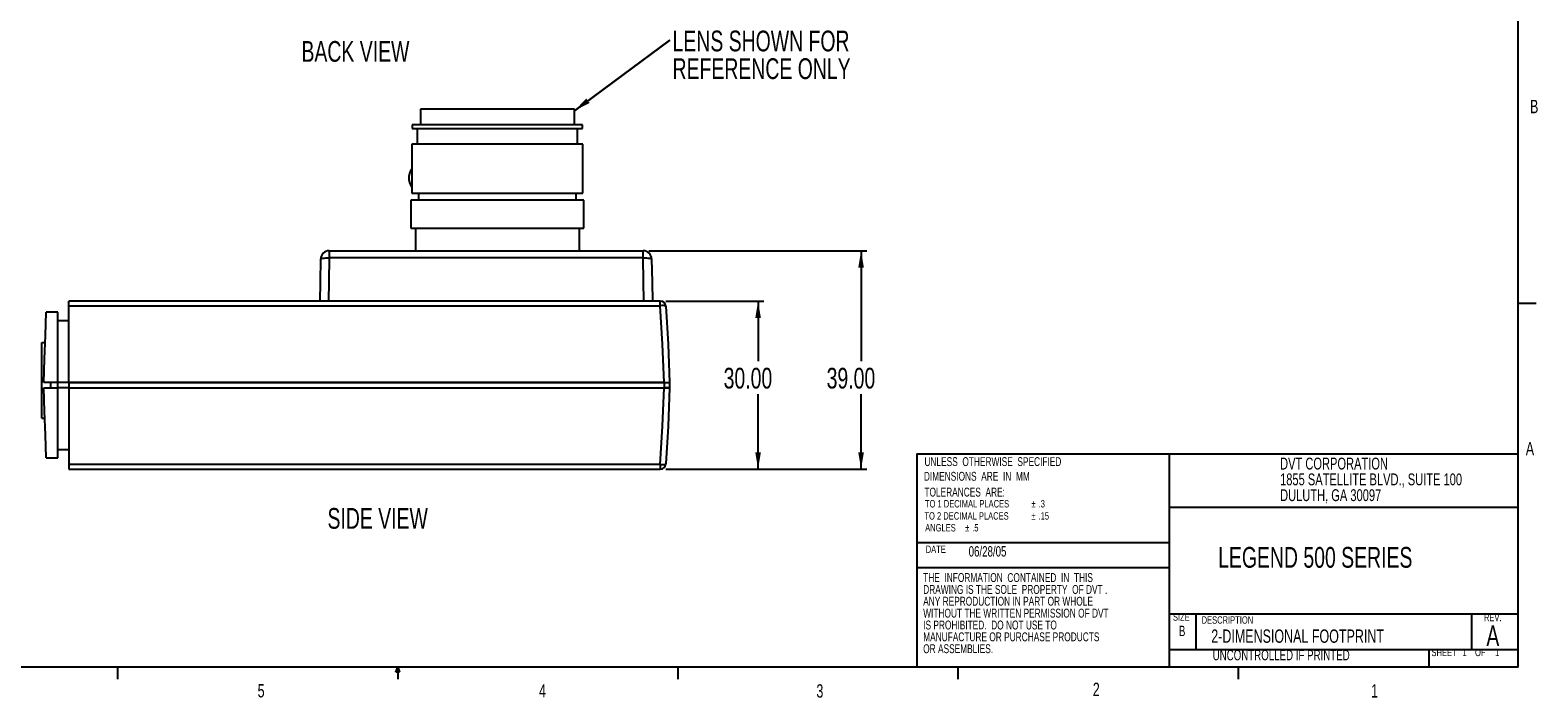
# Model space of a CAD drawing. Extents: x 13 to 419, y 4 to 274.
# Tile 2 of 4: x 150 to 419, y 4 to 124. Entities that reach past the tile are written whole.
import ezdxf

# ---------------------------------------------------------------- set-up
doc = ezdxf.new("R2010")
doc.units = 0
doc.header["$PDSIZE"] = -1
doc.layers.get('0').update_dxf_attribs({"linetype": 'CONTINUOUS'})
doc.layers.get('DEFPOINTS').update_dxf_attribs({"linetype": 'CONTINUOUS'})
doc.dimstyles.new('SLDDIMSTYLE1', dxfattribs={"dimtxt": 4.938889, "dimasz": 3, "dimexe": 1, "dimexo": 0.0625, "dimgap": 1.234722, "dimtad": 0, "dimtih": 1, "dimtoh": 1, "dimzin": 4, "dimsah": 1, "dimcen": 0.09, "dimclrd": 218, "dimclre": 218, "dimclrt": 218, "dimazin": 3, "dimtfac": 1, "dimtofl": 0, "dimtmove": 0, "dimatfit": 3})

# ---------------------------------------------------------------- blocks, each defined once
blk = doc.blocks.new('NOTE2')
at = {"color": 7, "width": 0.7}
blk.add_text('B', height=2.38, dxfattribs=at).set_placement((0, 1))
blk = doc.blocks.new('NOTE3')
at = {"color": 7, "width": 0.7}
blk.add_text('A', height=2.38, dxfattribs=at).set_placement((0, 1))
blk = doc.blocks.new('NOTE8')
at = {"color": 7, "width": 0.7}
blk.add_text('SIZE', height=1.323, dxfattribs=at).set_placement((0, 1))
blk = doc.blocks.new('NOTE9')
at = {"color": 7, "width": 0.7}
blk.add_text('DESCRIPTION', height=1.3229, dxfattribs=at).set_placement((0, 1))
blk = doc.blocks.new('NOTE10')
at = {"color": 7, "width": 0.7}
blk.add_text('B', height=1.85, dxfattribs=at).set_placement((0, 1))
blk = doc.blocks.new('NOTE11')
at = {"color": 7, "width": 0.7}
blk.add_text('SHEET', height=1.323, dxfattribs=at).set_placement((0, 1))
blk = doc.blocks.new('NOTE12')
at = {"color": 7, "width": 0.7}
blk.add_text('1', height=1.32, dxfattribs=at).set_placement((0, 1))
blk = doc.blocks.new('NOTE13')
at = {"color": 7, "width": 0.7}
blk.add_text('OF', height=1.323, dxfattribs=at).set_placement((0, 1))
blk = doc.blocks.new('NOTE14')
at = {"color": 7, "width": 0.7}
blk.add_text('1', height=1.32, dxfattribs=at).set_placement((0, 1))
blk = doc.blocks.new('NOTE15')
at = {"color": 7, "width": 0.7}
blk.add_text('REV.', height=1.323, dxfattribs=at).set_placement((0, 1))
blk = doc.blocks.new('NOTE16')
at = {"color": 7, "width": 0.7}
blk.add_text('DATE', height=1.323, dxfattribs=at).set_placement((0, 1))
blk = doc.blocks.new('NOTE17')
at = {"color": 7, "width": 0.7}
blk.add_text('UNLESS  OTHERWISE  SPECIFIED', height=1.5875, dxfattribs=at).set_placement((0, 1))
blk = doc.blocks.new('NOTE18')
at = {"color": 7, "width": 0.7}
blk.add_text('DIMENSIONS  ARE  IN  MM', height=1.5875, dxfattribs=at).set_placement((0, 1))
blk = doc.blocks.new('NOTE19')
at = {"color": 7, "width": 0.7}
blk.add_text('TOLERANCES  ARE:', height=1.5875, dxfattribs=at).set_placement((0, 1))
blk = doc.blocks.new('NOTE20')
at = {"color": 7, "width": 0.7}
for s, height, p in [('TO 1 DECIMAL PLACES ', 1.3229, (0, 1)), ('%%p', 1.323, (19.04, 1)), ('.3', 1.323, (20.3, 1))]:
    blk.add_text(s, height=height, dxfattribs=at).set_placement(p)
blk = doc.blocks.new('NOTE21')
at = {"color": 7, "width": 0.7}
blk.add_text('1', height=2.38, dxfattribs=at).set_placement((0, 1))
blk = doc.blocks.new('NOTE22')
at = {"color": 7, "width": 0.7}
blk.add_text('2', height=2.38, dxfattribs=at).set_placement((0, 1))
blk = doc.blocks.new('NOTE23')
at = {"color": 7, "width": 0.7}
blk.add_text('3', height=2.38, dxfattribs=at).set_placement((0, 1))
blk = doc.blocks.new('NOTE24')
at = {"color": 7, "width": 0.7}
blk.add_text('4', height=2.38, dxfattribs=at).set_placement((0, 1))
blk = doc.blocks.new('NOTE25')
at = {"color": 7, "width": 0.7}
blk.add_text('5', height=2.38, dxfattribs=at).set_placement((0, 1))
blk = doc.blocks.new('NOTE37')
at = {"color": 7, "width": 0.7}
for s, height, p in [('TO 2 DECIMAL PLACES ', 1.3229, (0, 1)), ('%%p', 1.323, (19.11, 1)), ('.15', 1.323, (20.37, 1))]:
    blk.add_text(s, height=height, dxfattribs=at).set_placement(p)
blk = doc.blocks.new('NOTE38')
at = {"color": 7, "width": 0.7}
for s, p in [('ANGLES ', (0, 1)), ('%%p', (7.14, 1)), ('.5', (8.4, 1))]:
    blk.add_text(s, height=1.323, dxfattribs=at).set_placement(p)
blk = doc.blocks.new('NOTE39')
at = {"color": 7, "width": 0.7}
for s, p in [('DVT CORPORATION', (0, 1)), ('1855 SATELLITE BLVD., SUITE 100', (0, -1.82)), ('DULUTH, GA 30097', (0, -4.64))]:
    blk.add_text(s, height=2.1167, dxfattribs=at).set_placement(p)
blk = doc.blocks.new('NOTE40')
at = {"color": 7, "width": 0.7}
blk.add_text('06/28/05', height=1.852, dxfattribs=at).set_placement((0, 1))
blk = doc.blocks.new('NOTE41')
at = {"color": 7, "width": 0.7}
blk.add_text('A', height=3.7, dxfattribs=at).set_placement((0, 1.01))
blk = doc.blocks.new('NOTE42')
at = {"color": 7, "width": 0.7}
blk.add_text('UNCONTROLLED IF PRINTED', height=1.8521, dxfattribs=at).set_placement((0, 1))
blk = doc.blocks.new('NOTE43')
at = {"color": 7, "width": 0.7}
for s, p in [('THE  INFORMATION  CONTAINED  IN  THIS', (0, 1)), ('DRAWING IS THE SOLE  PROPERTY  OF DVT .', (0, -1.12)), ('ANY REPRODUCTION IN PART OR WHOLE', (0, -3.23)), ('WITHOUT THE WRITTEN PERMISSION OF DVT', (0, -5.35)), ('IS PROHIBITED.  DO NOT USE TO', (0, -7.47)), ('MANUFACTURE OR PURCHASE PRODUCTS', (0, -9.58)), ('OR ASSEMBLIES.', (0, -11.7))]:
    blk.add_text(s, height=1.5875, dxfattribs=at).set_placement(p)
blk = doc.blocks.new('NOTE44')
at = {"color": 7, "width": 0.7}
blk.add_text('2-DIMENSIONAL FOOTPRINT', height=2.3813, dxfattribs=at).set_placement((0, 1))
blk = doc.blocks.new('NOTE45')
at = {"color": 7, "width": 0.7}
blk.add_text('LEGEND 500 SERIES', height=3.7042, dxfattribs=at).set_placement((0, 1.01))
blk = doc.blocks.new('*D54')
for p, q in [((263.79, 75.31), (281.25, 75.31)), ((280.25, 75.31), (280.25, 64.58)), ((280.25, 45.31), (280.25, 58.69)), ((263.79, 45.31), (281.25, 45.31))]:
    blk.add_line(p, q)
for points in [[(280.25, 75.31), (279.75, 72.31), (280.75, 72.31)], [(280.25, 45.31), (280.75, 48.31), (279.75, 48.31)]]:
    blk.add_solid(points)
at = {"layer": 'DEFPOINTS'}
for p in [(262.79, 75.31), (262.79, 45.31)]:
    blk.add_point(p, dxfattribs=at)
at = {"width": 0.7}
blk.add_text('30.00', height=3.704, dxfattribs=at).set_placement((274.1, 59.7))
blk = doc.blocks.new('*D55')
for p, q in [((260.75, 84.31), (299.64, 84.31)), ((298.64, 84.31), (298.64, 64.58)), ((298.64, 45.31), (298.64, 58.69)), ((263.79, 45.31), (299.64, 45.31))]:
    blk.add_line(p, q)
for points in [[(298.64, 84.31), (298.14, 81.31), (299.14, 81.31)], [(298.64, 45.31), (299.14, 48.31), (298.14, 48.31)]]:
    blk.add_solid(points)
at = {"layer": 'DEFPOINTS'}
for p in [(259.75, 84.31), (262.79, 45.31)]:
    blk.add_point(p, dxfattribs=at)
at = {"width": 0.7}
blk.add_text('39.00', height=3.704, dxfattribs=at).set_placement((292.49, 59.7))
blk = doc.blocks.new('NOTE49')
at = {"color": 218, "width": 0.7}
blk.add_text('SIDE VIEW', height=3.704, dxfattribs=at).set_placement((0, 1.01))
blk = doc.blocks.new('NOTE50')
at = {"color": 218, "width": 0.7}
blk.add_text('BACK VIEW', height=3.704, dxfattribs=at).set_placement((0, 1.01))
blk = doc.blocks.new('NOTE51')
at = {"color": 7, "linetype": 'CONTINUOUS'}
for q in [(0, 0), (17.01, 12.61)]:
    blk.add_line((17.01, 12.61), q, dxfattribs=at)
at = {"color": 7}
blk.add_line((0, 0), (17.01, 12.61), dxfattribs=at)
blk.add_solid([(0, 0), (2.71, 1.38), (2.11, 2.19)], dxfattribs=at)
at = {"color": 7, "width": 0.7}
for s, p in [('LENS SHOWN FOR', (17.51, 10.6)), ('REFERENCE ONLY', (17.51, 5.66))]:
    blk.add_text(s, height=3.7042, dxfattribs=at).set_placement(p)

msp = doc.modelspace()

# ---------------------------------------------------------------- linework, layer by layer
at = {"color": 7, "linetype": 'CONTINUOUS'}
for p, q in [((415.957, 9.959), (415.957, 270.309)), ((219.975, 109.568), (219.975, 106.768)), ((233.715, 109.568), (219.975, 109.568)), ((247.455, 109.568), (233.715, 109.568)), ((247.455, 106.768), (247.455, 109.568)), ((218.505, 106.768), (218.505, 106.108)), ((233.715, 106.768), (218.505, 106.768)), ((218.505, 106.108), (233.715, 106.108)), ((219.4, 106.108), (219.4, 103.308)), ((248.925, 106.768), (233.715, 106.768)), ((233.715, 106.108), (248.925, 106.108)), ((248.03, 103.308), (248.03, 106.108)), ((248.925, 106.108), (248.925, 106.768)), ((218.455, 103.308), (218.455, 94.558)), ((233.715, 103.308), (218.455, 103.308)), ((248.975, 103.308), (233.715, 103.308)), ((248.975, 94.558), (248.975, 103.308)), ((218.455, 94.558), (233.715, 94.558)), ((219.651, 94.558), (219.651, 93.308)), ((233.715, 94.558), (248.975, 94.558)), ((247.78, 93.308), (247.78, 94.558)), ((218.265, 93.308), (218.265, 88.308)), ((233.715, 93.308), (218.265, 93.308)), ((249.165, 93.308), (233.715, 93.308)), ((249.165, 88.308), (249.165, 93.308)), ((218.265, 88.308), (233.715, 88.308)), ((219.07, 88.308), (219.07, 84.308)), ((233.715, 88.308), (249.165, 88.308)), ((248.36, 84.308), (248.36, 88.308)), ((203.684, 84.308), (259.747, 84.308)), ((203.684, 84.308), (203.684, 83.029)), ((259.747, 83.029), (259.747, 84.308)), ((259.747, 83.029), (203.684, 83.029)), ((155.215, 73.308), (153.169, 73.308)), ((155.215, 60.808), (155.215, 73.308)), ((157.215, 74.462), (157.215, 75.308)), ((262.791, 75.308), (157.215, 75.308)), ((157.215, 60.808), (157.215, 74.462)), ((157.215, 74.462), (262.791, 74.462)), ((262.791, 74.462), (262.791, 75.308)), ((415.957, 74.937), (419.132, 74.937)), ((157.215, 71.808), (155.215, 71.808)), ((152.4, 54.434), (152.4, 67.934)), ((152.4, 67.934), (152.982, 67.934)), ((155.215, 60.808), (152.733, 60.808)), ((152.733, 59.808), (155.215, 59.808)), ((153.965, 59.808), (153.965, 60.808)), ((157.213, 60.808), (155.215, 60.808)), ((157.213, 60.808), (155.215, 60.808)), ((155.215, 59.808), (155.215, 60.808)), ((155.215, 47.308), (155.215, 59.808)), ((157.213, 59.808), (155.215, 59.808)), ((263.457, 60.808), (157.215, 60.808)), ((157.215, 60.808), (263.457, 60.808)), ((157.215, 60.808), (157.215, 59.808)), ((157.215, 59.808), (263.457, 59.808)), ((157.215, 59.808), (157.215, 46.155)), ((157.215, 59.808), (263.457, 59.808)), ((263.457, 60.808), (264.456, 60.808)), ((263.457, 60.808), (263.457, 59.808)), ((263.457, 60.808), (264.375, 60.808)), ((264.373, 59.808), (263.457, 59.808)), ((263.457, 59.808), (264.38, 59.808)), ((264.456, 60.808), (264.456, 59.808)), ((152.4, 54.434), (152.921, 54.434)), ((155.215, 48.808), (157.215, 48.808)), ((153.169, 47.308), (155.215, 47.308)), ((262.791, 46.155), (157.215, 46.155)), ((157.215, 46.155), (157.215, 45.308)), ((262.791, 46.155), (262.791, 45.308)), ((308.575, 48.059), (308.575, 9.959)), ((353.629, 48.059), (353.629, 9.959)), ((157.215, 45.308), (262.791, 45.308)), ((353.629, 38.534), (415.957, 38.534)), ((353.629, 19.484), (415.957, 19.484)), ((358.391, 19.484), (358.391, 13.134)), ((407.604, 19.484), (407.604, 13.134)), ((353.629, 13.134), (415.957, 13.134)), ((399.984, 13.134), (399.984, 9.959)), ((415.957, 9.959), (15.907, 9.959)), ((165.919, 9.959), (165.919, 7.805)), ((215.589, 9.081), (215.925, 9.959)), ((216.244, 9.081), (215.589, 9.081)), ((215.925, 9.959), (215.925, 7.805)), ((215.925, 9.959), (216.244, 9.081)), ((265.932, 9.959), (265.932, 7.805)), ((315.938, 9.959), (315.938, 7.805)), ((365.944, 9.959), (365.944, 7.805))]:
    msp.add_line(p, q, dxfattribs=at)
at = {"color": 218, "linetype": 'CONTINUOUS'}
for p, q in [((308.575, 48.059), (353.629, 48.059)), ((353.629, 48.059), (415.957, 48.059)), ((308.575, 32.236), (353.629, 32.236)), ((308.575, 27.764), (353.629, 27.764))]:
    msp.add_line(p, q, dxfattribs=at)
at = {"color": 7, "linetype": 'CONTINUOUS', "flags": 128}
for points in [[(218.455, 98.889), (218.218, 98.571), (218.011, 98.105), (217.904, 97.581), (217.904, 97.036), (218.011, 96.512), (218.218, 96.046), (218.455, 95.728)], [(202.053, 75.308), (202.112, 78.675), (202.184, 82.835)], [(202.184, 82.835), (202.214, 82.877), (202.299, 82.917), (202.438, 82.953), (202.625, 82.983), (202.852, 83.006), (203.111, 83.022), (203.392, 83.03), (203.684, 83.029)], [(203.684, 83.029), (203.611, 78.805), (203.551, 75.308)], [(259.747, 83.029), (260.039, 83.03), (260.32, 83.022), (260.579, 83.006), (260.806, 82.983), (260.993, 82.953), (261.132, 82.917), (261.217, 82.877), (261.247, 82.835)], [(259.88, 75.308), (259.82, 78.805), (259.747, 83.029)], [(261.247, 82.835), (261.319, 78.675), (261.378, 75.308)], [(152.733, 60.808), (152.879, 64.988), (153.024, 69.156), (153.169, 73.308)], [(263.457, 60.808), (263.216, 67.633), (262.791, 74.462)], [(263.788, 74.385), (264.214, 67.614), (264.456, 60.808)], [(153.169, 47.308), (153.024, 51.461), (152.879, 55.629), (152.733, 59.808)], [(262.791, 46.155), (263.216, 52.984), (263.457, 59.808)], [(264.456, 59.808), (264.214, 53.003), (263.788, 46.232)]]:
    msp.add_lwpolyline(points, dxfattribs=at)
at = {"color": 7, "linetype": 'CONTINUOUS'}
for centre, radius, start, end in [((203.684, 82.808), 1.5, 90, 179), ((259.747, 82.808), 1.5, 1, 90), ((262.791, 74.308), 1, 4.37622, 90), ((263.161, 72.761), 1.741, 68.89794, 102.27937), ((263.161, 47.856), 1.741, 257.71869, 291.104), ((262.791, 46.308), 1, 270, 355.62378)]:
    msp.add_arc(centre, radius, start, end, dxfattribs=at)

# ---------------------------------------------------------------- block references
for name, p in [('NOTE50', (198.735, 117.03)), ('NOTE51', (247.471, 109.298)), ('NOTE2', (418.067, 107.86)), ('NOTE3', (417.31, 46.789)), ('NOTE17', (309.949, 44.86)), ('NOTE39', (373.44, 44.244)), ('NOTE18', (309.851, 42.236)), ('NOTE19', (309.949, 39.418)), ('NOTE49', (203.378, 33.655)), ('NOTE37', (309.949, 35.297)), ('NOTE20', (310.036, 37.469)), ('NOTE38', (310.081, 33.186)), ('NOTE16', (310.179, 29.342)), ('NOTE40', (317.84, 28.707)), ('NOTE45', (362.376, 26.698)), ('NOTE43', (309.73, 24.158)), ('NOTE8', (354.315, 17.242)), ('NOTE9', (359.442, 16.714)), ('NOTE15', (409.839, 17.165)), ('NOTE10', (355.383, 14.496)), ('NOTE44', (361.155, 13.304)), ('NOTE41', (410.267, 12.696)), ('NOTE42', (361.404, 10.186)), ('NOTE11', (400.472, 10.926)), ('NOTE12', (406.011, 10.926)), ('NOTE13', (408.246, 10.926)), ('NOTE14', (411.841, 10.926)), ('NOTE25', (190.907, 3.552)), ('NOTE24', (241.135, 3.539)), ('NOTE23', (290.664, 3.519)), ('NOTE22', (340.008, 3.799)), ('NOTE21', (389.69, 3.519))]:
    msp.add_blockref(name, p)

# ---------------------------------------------------------------- dimensions: what is measured, and where the dimension line sits
for base, p2, picture, middle in [((298.644, 84.308), (259.747, 84.308), '*D55', (298.644, 61.637)), ((280.253, 75.308), (262.791, 75.308), '*D54', (280.253, 61.637))]:
    dim = msp.add_linear_dim(base=base, p1=(262.791, 45.308), p2=p2, angle=90, dimstyle='SLDDIMSTYLE1')
    dim.commit()
    dim.dimension.update_dxf_attribs({"geometry": picture, "text_midpoint": middle, "dimtype": 160})

doc.saveas('drawing.dxf')
